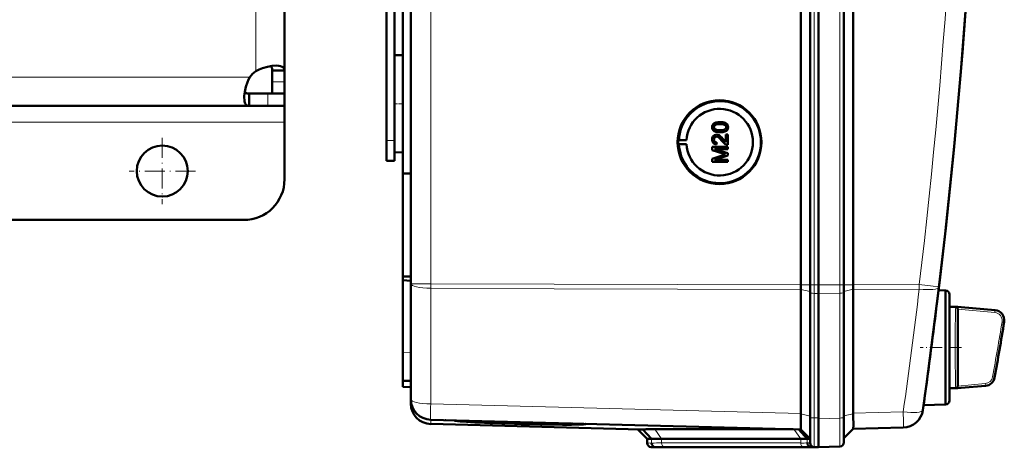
# Model space of a CAD drawing. Extents: x -1768 to 2122, y -1729 to 686.
# Tile 35 of 71: x 532 to 773, y -1457 to -1353. Entities that reach past the tile are written whole.
import ezdxf

# ---------------------------------------------------------------- set-up
doc = ezdxf.new("R2010")
doc.units = 0
doc.linetypes.add('DASHDOT', pattern=[18.5, 12, -3, 0.5, -3])

msp = doc.modelspace()

# ---------------------------------------------------------------- linework, layer by layer
at = {"color": 7, "lineweight": 50}
for p, q in [((627.57, -1417.28), (627.57, -1069.79)), ((723.27, -1417.56), (723.27, -1069.52)), ((725.57, -1069.51), (725.57, -1417.57)), ((727.57, -1069.51), (727.57, -1417.57)), ((733.81, -1417.57), (733.81, -1069.51)), ((736.1, -1417.54), (736.1, -1069.53)), ((727.56, -1084.5), (727.56, -1397.3)), ((623.57, -1366.73), (623.57, -1120.35)), ((625.57, -1244.47), (625.57, -1390.22)), ((596.57, -1252.2), (596.57, -1364.97)), ((621.57, -1382.14), (621.57, -1252.14)), ((623.57, -1361.24), (625.57, -1361.19)), ((623.57, -1361.24), (625.57, -1361.19)), ((623.57, -1373.14), (623.57, -1361.24)), ((593.57, -1364.97), (593.57, -1367.77)), ((596.57, -1364.97), (593.57, -1364.97)), ((596.57, -1364.97), (596.57, -1367.77)), ((593.57, -1367.77), (593.57, -1370.64)), ((596.57, -1367.77), (596.57, -1370.64)), ((587.89, -1373.64), (587.89, -1370.64)), ((592.45, -1370.64), (587.89, -1370.64)), ((596.57, -1370.64), (592.45, -1370.64)), ((596.57, -1370.64), (593.57, -1370.64)), ((596.57, -1373.64), (596.57, -1370.64)), ((587.89, -1373.64), (492.87, -1373.64)), ((592.45, -1373.64), (587.89, -1373.64)), ((596.57, -1373.64), (592.45, -1373.64)), ((596.57, -1373.64), (596.57, -1377.64)), ((623.57, -1385.03), (623.57, -1373.14)), ((596.57, -1377.64), (596.57, -1391.64)), ((701.93, -1378.88), (701.94, -1378.88)), ((702.19, -1379.39), (702.2, -1379.39)), ((703.44, -1377.64), (703.44, -1377.64)), ((705.38, -1378.87), (705.39, -1378.87)), ((623.57, -1382.14), (623.57, -1379.55)), ((701.93, -1381.89), (701.94, -1381.89)), ((702.55, -1380.7), (702.55, -1380.7)), ((703.44, -1380.1), (703.44, -1380.1)), ((704.13, -1381.77), (704.84, -1382.53)), ((704.13, -1381.77), (704.13, -1381.77)), ((704.84, -1380.65), (705.34, -1380.65)), ((704.84, -1382.53), (704.84, -1380.65)), ((705.01, -1379.73), (705.02, -1379.73)), ((705.34, -1380.65), (705.34, -1383.17)), ((705.34, -1380.65), (705.34, -1383.17)), ((705.34, -1380.65), (705.34, -1380.65)), ((621.57, -1387.14), (621.57, -1382.14)), ((623.57, -1387.14), (623.57, -1382.14)), ((693.14, -1382.05), (693.34, -1382.02)), ((693.14, -1382.05), (695.18, -1382.05)), ((693.14, -1383.05), (693.34, -1383.08)), ((693.14, -1383.05), (695.18, -1383.05)), ((693.34, -1382.02), (695.18, -1382.05)), ((693.34, -1383.08), (695.18, -1383.05)), ((701.48, -1383.71), (705.34, -1383.71)), ((701.48, -1384.52), (701.48, -1383.71)), ((702.08, -1384.25), (705.34, -1385.28)), ((702.08, -1384.25), (705.34, -1385.28)), ((705.34, -1384.25), (702.08, -1384.25)), ((702.62, -1382.62), (702.57, -1383.12)), ((702.57, -1383.12), (702.58, -1383.12)), ((702.63, -1382.62), (702.58, -1383.12)), ((702.62, -1382.62), (702.63, -1382.62)), ((705.34, -1383.17), (705.34, -1383.17)), ((705.34, -1383.71), (705.34, -1384.25)), ((705.34, -1383.71), (705.34, -1384.25)), ((705.34, -1383.71), (705.34, -1383.71)), ((705.34, -1384.25), (705.34, -1384.25)), ((623.57, -1385.03), (625.57, -1385.09)), ((704.14, -1385.37), (701.48, -1384.52)), ((701.48, -1386.6), (704.19, -1385.74)), ((701.48, -1387.41), (701.48, -1386.6)), ((705.34, -1385.85), (702.08, -1386.87)), ((705.34, -1385.85), (702.08, -1386.87)), ((705.34, -1385.28), (705.34, -1385.85)), ((705.34, -1385.28), (705.34, -1385.85)), ((705.34, -1385.28), (705.34, -1385.28)), ((705.34, -1385.85), (705.34, -1385.85)), ((621.57, -1387.14), (623.57, -1387.14)), ((705.34, -1387.41), (701.48, -1387.41)), ((702.08, -1386.87), (705.34, -1386.87)), ((705.34, -1386.87), (705.34, -1387.41)), ((705.34, -1386.87), (705.34, -1387.41)), ((705.34, -1386.87), (705.34, -1386.87)), ((705.34, -1387.41), (705.34, -1387.41)), ((625.57, -1390.22), (627.57, -1390.2)), ((625.57, -1415.49), (625.57, -1390.22)), ((727.56, -1417.57), (727.56, -1397.3)), ((586.57, -1401.64), (524.65, -1401.64)), ((625.57, -1415.49), (627.57, -1415.52)), ((625.57, -1415.49), (625.57, -1416.44)), ((625.57, -1416.44), (625.57, -1434.07)), ((625.57, -1416.44), (627.57, -1416.53)), ((627.57, -1445.65), (627.57, -1417.28)), ((725.57, -1417.57), (725.57, -1419.42)), ((727.56, -1417.57), (727.56, -1419.65)), ((727.57, -1417.57), (727.57, -1419.65)), ((733.81, -1417.57), (733.81, -1419.38)), ((723.27, -1418.68), (723.27, -1449.15)), ((725.57, -1419.42), (725.57, -1449.99)), ((727.56, -1419.65), (727.56, -1450.42)), ((727.57, -1419.65), (727.57, -1450.22)), ((733.81, -1419.38), (733.81, -1450.01)), ((736.1, -1418.67), (736.1, -1418.64)), ((736.1, -1418.67), (736.1, -1449.04)), ((758.74, -1418.93), (757.05, -1418.89)), ((758.74, -1432.93), (758.74, -1418.93)), ((759.74, -1419.93), (759.74, -1432.93)), ((759.74, -1422.93), (759.74, -1419.93)), ((756.71, -1421.68), (756.58, -1422.69)), ((759.74, -1422.93), (761.77, -1422.93)), ((762.59, -1423.01), (761.77, -1422.93)), ((762.6, -1423.01), (761.77, -1422.93)), ((761.76, -1423.49), (761.76, -1423.54)), ((761.76, -1423.54), (761.76, -1423.55)), ((761.77, -1423.55), (761.77, -1442.32)), ((762.6, -1423.01), (770.9, -1423.73)), ((625.57, -1441.07), (625.57, -1434.07)), ((758.74, -1442.7), (758.74, -1432.93)), ((759.74, -1432.93), (759.74, -1445.93)), ((625.57, -1442.57), (625.57, -1441.07)), ((627.57, -1441.14), (625.57, -1441.07)), ((625.57, -1442.57), (627.57, -1442.64)), ((758.74, -1446.93), (758.74, -1442.7)), ((759.74, -1442.93), (761.77, -1442.93)), ((759.74, -1445.93), (759.74, -1442.93)), ((762.6, -1442.86), (761.77, -1442.93)), ((768.57, -1442.34), (762.6, -1442.86)), ((627.57, -1446.7), (627.57, -1445.66)), ((758.74, -1446.93), (753.37, -1447.07)), ((723.26, -1449.24), (723.25, -1450.1)), ((723.26, -1449.24), (723.27, -1449.15)), ((753.27, -1447.81), (753.24, -1447.99)), ((723.27, -1453.03), (632.43, -1450.65)), ((683.88, -1453.04), (632.43, -1451.69)), ((636, -1450.74), (636.13, -1450.74)), ((639.98, -1450.91), (638.26, -1450.86)), ((638.27, -1450.84), (639.98, -1450.88)), ((639.98, -1450.88), (639.97, -1450.84)), ((668.85, -1451.65), (668.87, -1451.6)), ((725.57, -1449.99), (725.57, -1456.35)), ((727.56, -1457.39), (727.56, -1450.42)), ((727.57, -1450.22), (727.57, -1450.41)), ((733.81, -1456.2), (733.81, -1450.01)), ((685.57, -1455.33), (683.27, -1453.03)), ((686.65, -1455.35), (684.51, -1453.01)), ((687.42, -1452.98), (721.41, -1452.98)), ((724.85, -1455.31), (722.75, -1453.01)), ((723.26, -1453.02), (725.57, -1455.33)), ((736.1, -1452.91), (733.81, -1455.2)), ((748.38, -1452.59), (736.1, -1452.91)), ((685.57, -1456.35), (685.57, -1455.33)), ((686.65, -1455.35), (685.57, -1455.33)), ((723.22, -1455.33), (689.08, -1455.33)), ((725.57, -1455.33), (724.85, -1455.31)), ((687.57, -1457.39), (686.53, -1457.35)), ((688.47, -1457.41), (687.53, -1457.38)), ((688.47, -1457.41), (687.57, -1457.39)), ((724.63, -1457.39), (690.49, -1457.39)), ((724.64, -1457.39), (690.49, -1457.39)), ((726.68, -1457.36), (725.74, -1457.33)), ((726.53, -1457.35), (727.57, -1457.39)), ((727.56, -1457.39), (726.65, -1457.41)), ((727.57, -1457.39), (726.68, -1457.36)), ((732.85, -1457.2), (727.56, -1457.39)), ((727.57, -1457.39), (727.57, -1457.39))]:
    msp.add_line(p, q, dxfattribs=at)
at = {"color": 7, "lineweight": 18}
for p, q in [((632.43, -1417.28), (632.43, -1069.79)), ((726.53, -1069.51), (726.53, -1417.57)), ((732.85, -1417.57), (732.85, -1069.51)), ((589.57, -1243.64), (589.57, -1365.1)), ((588.03, -1366.64), (494.63, -1366.64)), ((596.57, -1367.77), (593.57, -1367.77)), ((592.45, -1373.64), (592.45, -1370.64)), ((596.57, -1377.64), (492.29, -1377.64)), ((621.57, -1382.14), (623.57, -1382.14)), ((632.43, -1417.28), (627.57, -1417.28)), ((632.43, -1417.28), (723.27, -1417.56)), ((632.43, -1417.28), (632.43, -1418.41)), ((723.27, -1417.57), (725.57, -1417.57)), ((726.53, -1417.57), (725.57, -1417.57)), ((726.53, -1417.57), (726.53, -1419.64)), ((727.57, -1417.57), (726.53, -1417.57)), ((732.85, -1417.57), (727.56, -1417.57)), ((732.85, -1417.57), (732.85, -1419.61)), ((732.85, -1417.57), (733.81, -1417.57)), ((736.1, -1417.57), (733.81, -1417.57)), ((736.1, -1417.54), (752.3, -1417.49)), ((723.27, -1418.68), (632.43, -1418.41)), ((632.43, -1446.77), (632.43, -1418.41)), ((723.27, -1418.67), (725.57, -1419.19)), ((726.53, -1419.64), (726.53, -1450.21)), ((726.53, -1419.64), (727.57, -1419.65)), ((732.85, -1419.61), (727.56, -1419.65)), ((732.85, -1419.61), (732.85, -1450.23)), ((736.1, -1418.64), (733.81, -1419.16)), ((752.3, -1418.62), (736.1, -1418.67)), ((756.58, -1422.7), (756.58, -1422.69)), ((756.7, -1421.68), (756.71, -1421.68)), ((761.78, -1422.99), (770.88, -1423.81)), ((761.24, -1423.4), (761.25, -1423.17)), ((761.25, -1423.17), (761.26, -1423.08)), ((761.26, -1423.08), (761.27, -1423.01)), ((761.76, -1423.49), (770.84, -1424.31)), ((770.84, -1424.31), (770.88, -1423.81)), ((773.12, -1426.71), (772.62, -1426.63)), ((625.57, -1434.07), (627.57, -1434.14)), ((761.23, -1442.16), (761.21, -1441.77)), ((768.52, -1441.77), (761.76, -1442.38)), ((768.57, -1442.27), (761.78, -1442.88)), ((768.57, -1442.27), (768.52, -1441.77)), ((770.31, -1440.12), (770.81, -1440.21)), ((761.26, -1442.79), (761.25, -1442.7)), ((761.27, -1442.85), (761.26, -1442.79)), ((632.43, -1446.77), (723.27, -1449.15)), ((723.26, -1449.24), (725.57, -1449.76)), ((736.1, -1449.21), (733.81, -1449.73)), ((736.1, -1449.04), (748.38, -1448.72)), ((753.27, -1447.82), (753.27, -1447.81)), ((632.43, -1451.69), (632.43, -1450.65)), ((726.53, -1450.21), (726.53, -1457.35)), ((727.57, -1450.22), (726.53, -1450.21)), ((727.56, -1450.42), (732.85, -1450.23)), ((689.08, -1455.33), (687.42, -1452.98)), ((723.22, -1455.33), (721.56, -1452.98)), ((686.65, -1456.38), (685.57, -1456.35)), ((686.65, -1456.38), (686.65, -1455.35)), ((689.08, -1456.35), (689.08, -1455.33)), ((723.22, -1456.35), (689.08, -1456.35)), ((723.22, -1456.35), (723.22, -1455.33)), ((724.85, -1456.33), (724.85, -1455.31)), ((725.57, -1456.35), (724.85, -1456.33)), ((687.53, -1457.38), (686.53, -1457.35)), ((723.9, -1457.35), (689.76, -1457.35)), ((726.53, -1457.35), (725.74, -1457.33)), ((726.65, -1457.41), (726.65, -1457.36))]:
    msp.add_line(p, q, dxfattribs=at)
at = {"color": 7, "linetype": 'DASHDOT', "lineweight": 18, "ltscale": 0.060001}
for p, q in [((623.37, -1373.14), (625.77, -1373.14)), ((621.37, -1382.14), (623.77, -1382.14))]:
    msp.add_line(p, q, dxfattribs=at)
at = {"color": 7, "linetype": 'DASHDOT', "lineweight": 18, "ltscale": 0.40625}
for p, q in [((566.57, -1381.51), (566.57, -1397.76)), ((574.69, -1389.64), (558.44, -1389.64))]:
    msp.add_line(p, q, dxfattribs=at)
at = {"color": 7, "linetype": 'DASHDOT', "lineweight": 18, "ltscale": 0.252676}
msp.add_line((762.64, -1432.93), (752.53, -1432.93), dxfattribs=at)
at = {"color": 7, "lineweight": 50}
for points in [[(594.61, -1363.76), (593.54, -1363.84), (592.38, -1364.05), (591.16, -1364.41), (590.35, -1364.72), (589.57, -1365.1)], [(593.57, -1364.97), (593.52, -1364.5), (593.36, -1364.14), (593.09, -1363.91)], [(596.57, -1364.97), (596.51, -1364.58), (596.33, -1364.26), (596.03, -1364.03), (595.61, -1363.87), (595.15, -1363.79), (594.61, -1363.76)], [(588.03, -1366.64), (587.75, -1367.21), (587.5, -1367.8), (587.1, -1369), (586.83, -1370.17), (586.7, -1371.27), (586.69, -1371.68)], [(586.69, -1371.68), (586.71, -1372.16), (586.77, -1372.58), (586.85, -1372.85), (586.95, -1373.09), (587.1, -1373.31), (587.28, -1373.48), (587.56, -1373.6), (587.89, -1373.64)], [(586.83, -1370.17), (587.07, -1370.43), (587.43, -1370.59), (587.89, -1370.64)], [(701.48, -1378.87), (701.51, -1378.61), (701.59, -1378.36), (701.73, -1378.14), (701.93, -1377.96), (702.09, -1377.88), (702.42, -1377.75), (702.93, -1377.66), (703.44, -1377.64)], [(703.44, -1380.1), (702.91, -1380.08), (702.4, -1379.99), (702.03, -1379.84), (701.92, -1379.77), (701.73, -1379.59), (701.58, -1379.37), (701.51, -1379.12), (701.48, -1378.87)], [(703.43, -1378.13), (703.06, -1378.14), (702.75, -1378.17), (702.47, -1378.23), (702.33, -1378.28), (702.08, -1378.47), (701.94, -1378.73), (701.93, -1378.88)], [(701.93, -1378.88), (701.94, -1379), (702.03, -1379.21), (702.19, -1379.39)], [(703.44, -1378.13), (702.88, -1378.15), (702.51, -1378.22), (702.33, -1378.28), (702.17, -1378.39), (702.04, -1378.53), (701.94, -1378.79), (701.94, -1378.88)], [(701.94, -1378.88), (701.96, -1379.05), (702.11, -1379.31), (702.2, -1379.39)], [(702.19, -1379.39), (702.54, -1379.53), (702.91, -1379.59), (703.43, -1379.61)], [(702.2, -1379.39), (702.6, -1379.54), (702.93, -1379.59), (703.44, -1379.61)], [(704.94, -1378.87), (704.91, -1378.69), (704.77, -1378.45), (704.52, -1378.27), (704.31, -1378.2), (703.99, -1378.15), (703.43, -1378.13)], [(703.43, -1379.61), (704.09, -1379.57), (704.36, -1379.52), (704.5, -1379.48), (704.77, -1379.3), (704.91, -1379.06), (704.94, -1378.87)], [(703.44, -1377.64), (703.94, -1377.66), (704.12, -1377.68), (704.61, -1377.8), (704.96, -1377.98), (705.21, -1378.23), (705.36, -1378.56), (705.39, -1378.87)], [(703.44, -1377.64), (703.96, -1377.66), (704.47, -1377.75), (704.72, -1377.84), (704.95, -1377.97), (705.14, -1378.15), (705.29, -1378.37), (705.36, -1378.62), (705.38, -1378.87)], [(705.38, -1378.87), (705.33, -1379.25), (705.21, -1379.52), (705.01, -1379.73)], [(705.39, -1378.87), (705.34, -1379.25), (705.16, -1379.59), (705.02, -1379.73)], [(701.48, -1381.88), (701.52, -1381.53), (701.65, -1381.19), (701.82, -1380.98), (702.04, -1380.82), (702.38, -1380.71), (702.55, -1380.7)], [(702.57, -1383.12), (702.21, -1383.04), (701.89, -1382.87), (701.75, -1382.74), (701.57, -1382.42), (701.49, -1382.06), (701.48, -1381.88)], [(702.55, -1381.19), (702.34, -1381.23), (702.16, -1381.33), (702.03, -1381.49), (701.95, -1381.69), (701.93, -1381.89)], [(701.93, -1381.89), (701.99, -1382.23), (702.11, -1382.42), (702.29, -1382.56), (702.51, -1382.62), (702.62, -1382.62)], [(702.56, -1381.19), (702.36, -1381.22), (702.21, -1381.3), (702.07, -1381.44), (701.99, -1381.59), (701.94, -1381.89)], [(701.94, -1381.89), (701.96, -1382.12), (702.02, -1382.28), (702.19, -1382.49), (702.44, -1382.6), (702.63, -1382.62)], [(702.55, -1380.7), (702.84, -1380.73), (703.18, -1380.87), (703.44, -1381.05), (703.85, -1381.44), (704.13, -1381.77)], [(702.55, -1380.7), (702.74, -1380.71), (703.12, -1380.84), (703.45, -1381.06), (703.74, -1381.33), (704.13, -1381.77)], [(703.89, -1382.23), (703.31, -1381.59), (703.18, -1381.47), (702.89, -1381.27), (702.55, -1381.19)], [(705.02, -1379.73), (704.59, -1379.95), (704.11, -1380.06), (703.44, -1380.1)], [(705.01, -1379.73), (704.73, -1379.89), (704.25, -1380.04), (703.6, -1380.1), (703.44, -1380.1)], [(704.13, -1381.77), (704.53, -1382.25), (704.84, -1382.53)], [(704.99, -1383.12), (704.73, -1383), (704.38, -1382.75), (703.89, -1382.23)], [(761.78, -1422.99), (761.78, -1422.99), (761.78, -1422.99), (761.74, -1423), (761.27, -1423.01)], [(761.27, -1442.85), (761.72, -1442.87), (761.77, -1442.87), (761.78, -1442.88), (761.78, -1442.88), (761.78, -1442.88)], [(736.1, -1452.91), (736.11, -1452.91), (736.11, -1452.89), (736.13, -1452.81), (736.16, -1452.07), (736.12, -1449.68), (736.1, -1449.21)], [(723.24, -1452.73), (723.26, -1453), (723.26, -1453.02), (723.26, -1453.02)]]:
    msp.add_lwpolyline(points, dxfattribs=at)
at = {"color": 7, "lineweight": 18}
for points in [[(752.3, -1417.49), (755.75, -1417.91), (757.1, -1418.08), (757.13, -1418.09), (757.14, -1418.09)], [(761.63, -1432.93), (761.65, -1428.52), (761.69, -1425.31), (761.74, -1423.88), (761.76, -1423.55)], [(773.12, -1426.71), (773.15, -1426.3), (773.12, -1425.89), (773.02, -1425.49), (772.85, -1425.12), (772.63, -1424.77), (772.35, -1424.46), (772.02, -1424.21), (771.66, -1424.01), (771.27, -1423.88), (770.88, -1423.81)], [(761.76, -1442.32), (761.74, -1441.99), (761.69, -1440.52), (761.63, -1434.55), (761.63, -1432.93)], [(770.81, -1440.21), (770.8, -1440.28), (770.81, -1440.29), (770.81, -1440.29), (770.81, -1440.29)], [(732.85, -1450.23), (732.86, -1455.28), (732.85, -1457.14), (732.85, -1457.2), (732.85, -1457.2)]]:
    msp.add_lwpolyline(points, dxfattribs=at)
at = {"color": 7, "lineweight": 50}
msp.add_circle((566.57, -1389.64), 6.25, dxfattribs=at)
for centre, radius, start, end in [((-699.21, -1243.54), 1466.77, 351.97557, 8.02443), ((-699.21, -1243.53), 1466.77, 353.02402, 6.97598), ((593.69, -1370.76), 7, 126.0861, 143.9183), ((703.39, -1382.55), 10.07, 121.6654, 176.9908), ((703.38, -1382.54), 10.06, 44.2296, 121.6614), ((703.38, -1382.55), 10.07, 326.8449, 44.2344), ((703.39, -1382.55), 10.06, 183.0071, 249.4136), ((705.31, -1382.19), 0.972, 251.2031, 271.7229), ((712.76, -1358.63), 28.1, 252.1439, 253.4495), ((713.86, -1416.17), 31.94, 106.5638, 107.6251), ((703.38, -1382.55), 10.06, 249.4231, 326.8509), ((586.57, -1391.64), 10, 270, 360), ((758.74, -1419.93), 1, 360, 90), ((-699.21, -1243.53), 1466.77, 351.99436, 352.98416), ((761.28, -1423.42), 0.404, 68.1311, 90.6343), ((761.21, -1423.54), 0.54, 28.9625, 66.8421), ((761.2, -1423.56), 0.568, 7.3684, 29.9976), ((770.68, -1426.22), 2.5, 350.7584, 84.9846), ((-34.57, -1295.23), 818.33, 349.78982, 350.76058), ((761.25, -1442.32), 0.512, 352.7968, 0.0487), ((768.35, -1439.85), 2.5, 275.0096, 349.7884), ((761.28, -1442.45), 0.405, 269.2718, 291.8375), ((761.24, -1442.37), 0.496, 292.2385, 311.349), ((761.19, -1442.31), 0.573, 311.1765, 330.2896), ((761.2, -1442.31), 0.569, 329.9504, 352.5335), ((632.57, -1445.65), 5, 180, 268.5), ((632.57, -1446.7), 5, 180, 268.5), ((758.74, -1445.93), 1, 270, 0), ((748.25, -1447.59), 5, 271.5, 351.9756), ((638.42, -1451.14), 0.335, 96.098, 116.6611), ((640.13, -1451.18), 0.328, 94.8324, 116.5026), ((685.12, -1472.17), 19.17, 91.8477, 93.7257), ((687.06, -1552.9), 99.92, 89.7954, 91.4664), ((686.57, -1456.35), 1, 179.9996, 268.0001), ((688.78, -1537.86), 82.54, 89.7929, 91.4806), ((723.42, -1398.57), 56.75, 269.8016, 271.4475), ((726.57, -1456.35), 1, 180, 268), ((732.81, -1456.2), 1, 272, 360), ((690.25, -1525.13), 67.74, 89.7898, 91.498), ((724.88, -1524.96), 67.57, 88.5012, 90.2139), ((724.88, -1385.67), 71.72, 269.8052, 271.4364)]:
    msp.add_arc(centre, radius, start, end, dxfattribs=at)
at = {"color": 7, "lineweight": 18}
for centre, radius, start, end in [((-699.12, -1243.54), 1461.81, 353.16554, 6.83446), ((-699.09, -1244.66), 1461.78, 351.97558, 353.16537), ((909.9, -1428.14), 148.74, 178.444, 179.3011), ((799.23, -1425.18), 38.03, 177.3237, 178.3752), ((770.66, -1426.29), 1.99, 37.688, 84.7251), ((771.3, -1423.86), 0.424, 162.1119, 172.8479), ((770.65, -1426.29), 2, 14.0196, 37.6456), ((1267.29, -1432.53), 506.16, 179.2968, 180.0452), ((-34.57, -1295.23), 817.82, 349.7955, 350.75407), ((-34.57, -1295.23), 818.32, 349.79549, 350.75407), ((770.64, -1426.31), 2.01, 350.5978, 14.326), ((773.41, -1426.77), 0.296, 151.7104, 170.1156), ((1270.61, -1433.25), 509.47, 179.9645, 180.7079), ((910.31, -1437.7), 149.15, 180.707, 181.5619), ((777.2, -1441.67), 15.98, 181.7381, 183.6932), ((768.33, -1439.77), 2.01, 275.394, 350.0546), ((768.88, -1442.31), 0.314, 172.3323, 185.4928), ((768.34, -1439.77), 2.51, 275.2859, 349.939), ((688.78, -1538.45), 82.1, 89.7918, 91.4868), ((723.42, -1399.08), 57.28, 269.8046, 271.4381), ((689.49, -1532.31), 74.96, 89.7903, 91.4949), ((724.12, -1392.85), 64.5, 269.8063, 271.4331)]:
    msp.add_arc(centre, radius, start, end, dxfattribs=at)
at = {"color": 7, "lineweight": 50}
for centre, major_axis, ratio, start_param, end_param in [((703.31, -1382.55), (0, 10.3), 0.999657, 4.712389, 10.995574), ((703.33, -1382.55), (0, -8.17), 0.999657, 4.773641, 10.934322), ((703.34, -1382.55), (0, 10.21), 0.999657, 1.521815, 1.619778), ((723.4, -1417.56), (0.01, 5), 0.026177, 1.57344, 1.797689), ((723.4, -1417.56), (-0.01, -5), 0.026177, 4.712467, 4.715033), ((735.97, -1417.54), (-0.01, 5), 0.026177, 4.490592, 4.712311), ((761.77, -1432.94), (0, 10.01), 0.017446, 6.177853, 6.281655), ((761.77, -1432.92), (0, 10.01), 0.017447, 3.143123, 3.246931), ((735.97, -1447.92), (-0.13, 5), 0.020818, 4.449362, 4.484951), ((654.41, -1451.27), (16.15, -0.42), 0.026181, 3.171524, 6.284941), ((654.41, -1451.27), (-14.44, 0.38), 0.026181, 0.039878, 1.656365), ((654.41, -1451.27), (12.78, -0.33), 0.026181, 3.140294, 6.284941), ((654.41, -1451.27), (12.78, -0.33), 0.026181, 2.986226, 3.13929), ((654.41, -1451.24), (-12.77, 0.33), 0.008724, 6.127951, 6.129122), ((654.41, -1451.27), (-14.44, 0.38), 0.026181, 1.656365, 3.134585), ((659.13, -1451.39), (8.06, -0.22), 0.032897, 0.002226, 0.195742), ((654.41, -1451.24), (14.45, -0.38), 0.008724, 0.135897, 0.136723), ((654.41, -1451.27), (-14.44, 0.38), 0.026181, 3.137143, 3.272853), ((660.27, -1451.42), (10.3, -0.28), 0.032776, 0.002254, 0.154137), ((723.4, -1448.03), (-0.13, -5), 0.020818, 5.141188, 5.611027), ((723.4, -1448.03), (-0.13, -5), 0.020818, 5.611027, 5.937635), ((687.56, -1456.38), (0, -1), 0.910082, 4.712394, 6.248285), ((725.77, -1456.33), (0, -1), 0.910127, 4.712398, 6.248279)]:
    msp.add_ellipse(centre, major_axis=major_axis, ratio=ratio, start_param=start_param, end_param=end_param, dxfattribs=at)
at = {"color": 7, "lineweight": 18}
for centre, major_axis, ratio, start_param, end_param in [((632.57, -1417.28), (5, 0), 0.224951, 3.141593, 4.686209), ((752.17, -1417.49), (-0.01, 5), 0.026177, 4.485496, 4.712311), ((752.17, -1417.49), (4.96, -0.59), 0.220468, 4.765165, 6.283185), ((726.57, -1419.42), (-1, 0), 0.224951, 0, 1.53589), ((732.81, -1419.38), (-1, 0), 0.224951, 1.605703, 3.141593), ((632.57, -1445.65), (5, 0), 0.224951, 3.141593, 4.686209), ((632.57, -1445.65), (0.13, 5), 0.020818, 1.798234, 3.141593), ((748.25, -1447.59), (4.95, -0.7), 0.219379, 4.769732, 6.283185), ((748.25, -1447.59), (-0.13, 5), 0.020818, 3.141593, 4.484951), ((726.57, -1449.99), (-1, 0), 0.224951, 0, 1.53589), ((732.81, -1450.01), (1, 0), 0.224951, 4.747296, 6.283185), ((689.79, -1456.35), (0, 1), 0.707107, 1.570796, 3.106686), ((723.93, -1456.35), (0, 1), 0.707107, 1.570796, 3.106686)]:
    msp.add_ellipse(centre, major_axis=major_axis, ratio=ratio, start_param=start_param, end_param=end_param, dxfattribs=at)

doc.saveas('drawing.dxf')
